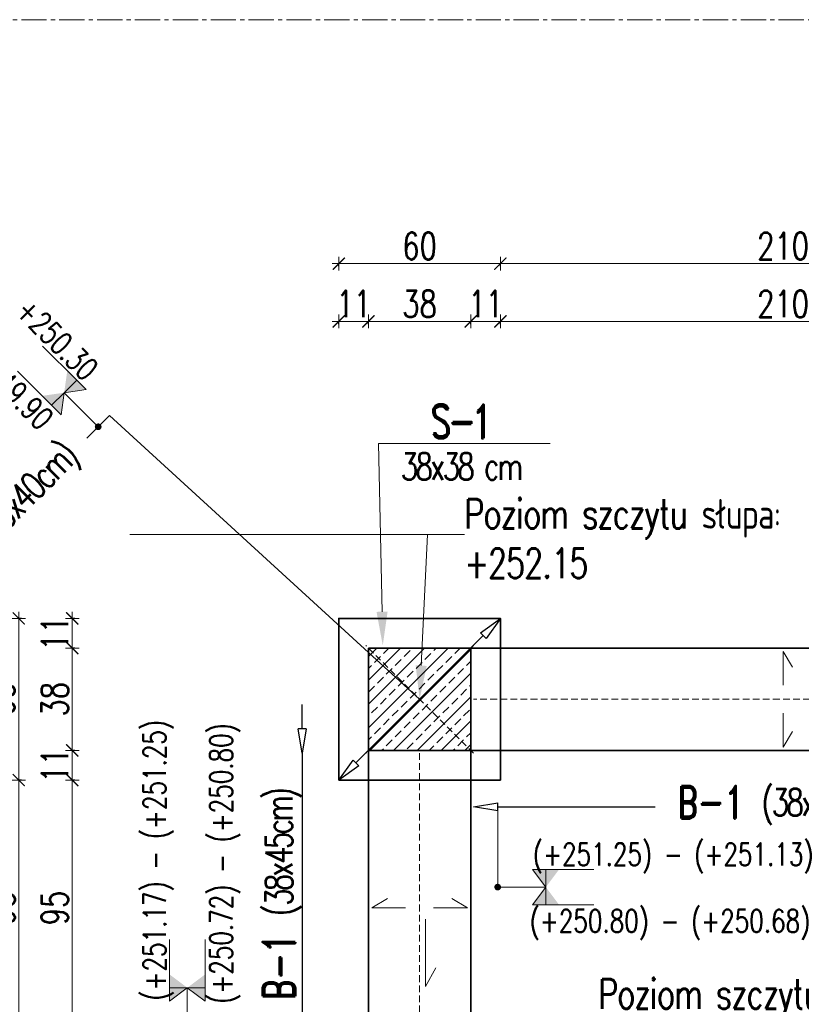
# Model space of a CAD drawing. Header units: millimetres. Extents: x -8 to 14965326, y -810 to 11054951.
# Tile 31 of 72: x 7504026 to 7504316, y 5558744 to 5559109. Entities that reach past the tile are written whole.
import ezdxf
from ezdxf import colors
from ezdxf.entities.mleader import LeaderData, LeaderLine
from ezdxf.math import Vec2, Vec3

# ---------------------------------------------------------------- set-up
doc = ezdxf.new("R2010")
doc.units = ezdxf.units.MM
doc.header["$LTSCALE"] = 0.5
doc.header["$MEASUREMENT"] = 0
doc.linetypes.add('CENTER2', pattern=[1.125, 0.75, -0.125, 0.125, -0.125])
doc.linetypes.add('KRESKOWA', pattern=[0.75, 0.5, -0.25])
doc.layers.get('0').update_dxf_attribs({"linetype": 'CONTINUOUS', "lineweight": 13})
doc.layers.get('Defpoints').update_dxf_attribs({"linetype": 'CONTINUOUS'})
for name, color, linetype, lineweight in [('_K_pozycje', 1, 'CONTINUOUS', 5), ('K_Cienkie przerywane', 252, 'KRESKOWA', 9), ('K_Fundamenty - przekrój', 40, 'CONTINUOUS', 35), ('K_Kreskowanie', 253, 'CONTINUOUS', 5), ('K_Opis', 7, 'CONTINUOUS', 9), ('K_Ściany - przekrój', 7, 'CONTINUOUS', 35), ('tkd_obszary_wykazu', 14, 'CENTER2', 9), ('tkd_wym', 1, 'CONTINUOUS', 5)]:
    doc.layers.add(name, color=color, linetype=linetype, lineweight=lineweight)
doc.styles.add('___K_OPIS_ROMAND', font='romand.shx', dxfattribs={"width": 0.75})
doc.styles.add('___K_OPIS_SIMPLEX', font='simplex.shx', dxfattribs={"width": 0.75})
doc.styles.add('tkd_txt0', font='simplex.shx', dxfattribs={"width": 0.75})
doc.dimstyles.new('opisy_wieńce', dxfattribs={"dimscale": 0.6, "dimtxt": 20, "dimasz": 25, "dimexe": 10, "dimexo": 50, "dimgap": 10, "dimtad": 0, "dimdec": 1, "dimrnd": 0.05, "dimzin": 9, "dimdsep": 46, "dimtxsty": '___K_OPIS_ROMAND', "dimblk1": 'CLOSEDBLANK', "dimblk2": 'CLOSEDBLANK', "dimsah": 1, "dimcen": 0, "dimdle": 10, "dimse1": 1, "dimse2": 1, "dimclrd": 1, "dimclre": 256, "dimclrt": 50, "dimazin": 2, "dimtm": 1e-09, "dimtfac": 1, "dimtdec": 1, "dimtmove": 2, "dimatfit": 3, "dimfxl": 1, "dimtolj": 1, "dimtzin": 0, "dimarcsym": 0})
doc.dimstyles.new('tkd_1-50cm[cm]', dxfattribs={"dimtxt": 10, "dimasz": 2.5, "dimexe": 0, "dimexo": 10, "dimgap": 1.5, "dimtad": 1, "dimdec": 1, "dimrnd": 0.5, "dimdsep": 46, "dimtxsty": 'tkd_txt0', "dimblk": 'tkd_dim_arrow', "dimcen": 0, "dimclrd": 1, "dimclre": 256, "dimclrt": 7, "dimaunit": 1, "dimadec": 0, "dimazin": 0, "dimtfac": 0.009091, "dimtdec": 1, "dimtix": 1, "dimtmove": 1, "dimatfit": 3, "dimldrblk": 'DOTSMALL', "dimfxl": 1, "dimfxlon": 1, "dimtvp": 0.02, "dimtolj": 1, "dimtzin": 9, "dimlwd": -1, "dimarcsym": 0})

# ---------------------------------------------------------------- blocks, each defined once
blk = doc.blocks.new('_ClosedBlank')
at = {"color": 0, "linetype": 'ByBlock', "lineweight": -2}
for p, q in [((-1, 0.167), (0, 0)), ((-1, 0.167), (-1, -0.167)), ((0, 0), (-1, -0.167))]:
    blk.add_line(p, q, dxfattribs=at)
blk = doc.blocks.new('*D166')
at = {"layer": '_K_pozycje', "color": 1, "lineweight": -2, "transparency": 16777216}
for p, q in [((7504058.99, 5558962.48), (7504050.5, 5558953.99)), ((7504174.11, 5558857.06), (7504058.99, 5558962.48)), ((7504197.75, 5558880.69), (7504150.48, 5558833.42))]:
    blk.add_line(p, q, dxfattribs=at)
at = {"layer": 'Defpoints', "color": 0, "transparency": 16777216}
for p in [(7504204.11, 5558887.06), (7504144.11, 5558827.06), (7504144.11, 5558827.06)]:
    blk.add_point(p, dxfattribs=at)
at = {"layer": '_K_pozycje', "color": 1, "lineweight": -2, "transparency": 16777216, "xscale": 9, "yscale": 9, "zscale": 9}
for p, rotation in [((7504204.11, 5558887.06), 44.99999988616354), ((7504144.11, 5558827.06), 224.9999998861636)]:
    blk.add_blockref('_ClosedBlank', p, dxfattribs=dict(at, rotation=rotation))
at = {"layer": '_K_pozycje', "color": 50, "transparency": 16777216, "insert": (7504010.47, 5558913.96), "char_height": 12, "attachment_point": 5, "rotation": 45, "style": '___K_OPIS_ROMAND'}
blk.add_mtext('\\A1;F0.1{\\fArial|b0|i0|c238|p34;\\H0.87497x;\\C242;   \\Fsimplex|c238;\\H0.95241x;\\T0.8;(60x60x40cm)}', dxfattribs=at)
blk = doc.blocks.new('*U40')
at = {"layer": 'K_Opis'}
h = blk.add_hatch(color=1, dxfattribs=at)
edge = h.paths.add_edge_path()
edge.add_arc((0, 0), 0.036, 360, 720)
at = {"layer": 'K_Opis', "color": 1}
blk.add_line((0, 0.511), (0, 0), dxfattribs=at)
at = {"layer": 'K_Opis'}
for points in [[(-0.188, 0.511), (-0.188, 1.022)], [(0.188, 0.511), (0.188, 1.022)], [(-0.188, 0.511), (0, 0.511), (-0.188, 0.369), (-0.188, 0.511)], [(0.188, 0.511), (0, 0.511), (0.188, 0.369), (0.188, 0.511)]]:
    blk.add_lwpolyline(points, dxfattribs=at)
for points in [[(-0.188, 0.652), (-0.188, 0.511), (0, 0.511)], [(0.188, 0.652), (0.188, 0.511), (0, 0.511)], [(-0.188, 0.369), (-0.188, 0.511), (0, 0.511)], [(0.188, 0.369), (0.188, 0.511), (0, 0.511)]]:
    blk.add_solid(points, dxfattribs=at)
at = {"layer": 'K_Opis', "style": '___K_OPIS_SIMPLEX', "width": 0.75, "flags": 8}
for tag, p in [('góra', (-0.227, 0.383)), ('dół', (0.48, 0.383))]:
    blk.add_attdef(tag, p, '', height=0.24, rotation=90, dxfattribs=at)
blk = doc.blocks.new('*D235')
at = {"layer": '_K_pozycje', "color": 1, "lineweight": -2, "transparency": 16777216}
for p, q in [((7504203.11, 5558817.14), (7504261.58, 5558817.14)), ((7504415.11, 5558817.14), (7504356.65, 5558817.14))]:
    blk.add_line(p, q, dxfattribs=at)
at = {"layer": 'Defpoints', "color": 0, "transparency": 16777216}
for p in [(7504194.11, 5558837.06), (7504424.11, 5558837.06), (7504194.11, 5558817.14)]:
    blk.add_point(p, dxfattribs=at)
at = {"layer": '_K_pozycje', "color": 1, "lineweight": -2, "transparency": 16777216, "xscale": 9, "yscale": 9, "zscale": 9}
for p, rotation in [((7504194.11, 5558817.14), 179.9999998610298), ((7504424.11, 5558817.14), 359.9999998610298)]:
    blk.add_blockref('_ClosedBlank', p, dxfattribs=dict(at, rotation=rotation))
at = {"layer": '_K_pozycje', "color": 50, "transparency": 16777216, "insert": (7504309.11, 5558817.14), "char_height": 12, "attachment_point": 5, "rotation": 360, "style": '___K_OPIS_ROMAND'}
blk.add_mtext('\\A1;B-1 {\\Fsimplex|c238;\\H0.83333x;\\T0.8;\\C242;(38x45cm)}', dxfattribs=at)
blk = doc.blocks.new('*U39')
at = {"layer": 'K_Opis'}
h = blk.add_hatch(color=1, dxfattribs=at)
edge = h.paths.add_edge_path()
edge.add_arc((0, 0), 0.036, 0, 360, ccw=False)
at = {"layer": 'K_Opis', "color": 1}
blk.add_line((0, -0.511), (0, 0), dxfattribs=at)
at = {"layer": 'K_Opis'}
for points in [[(-0.188, -0.511), (0, -0.511), (-0.188, -0.369), (-0.188, -0.511)], [(0.188, -0.511), (0, -0.511), (0.188, -0.369), (0.188, -0.511)], [(-0.188, -0.511), (-0.188, -1.022)], [(0.188, -0.511), (0.188, -1.022)]]:
    blk.add_lwpolyline(points, dxfattribs=at)
for points in [[(-0.188, -0.369), (-0.188, -0.511), (0, -0.511)], [(0.188, -0.369), (0.188, -0.511), (0, -0.511)], [(-0.188, -0.652), (-0.188, -0.511), (0, -0.511)], [(0.188, -0.652), (0.188, -0.511), (0, -0.511)]]:
    blk.add_solid(points, dxfattribs=at)
at = {"layer": 'K_Opis', "style": '___K_OPIS_SIMPLEX', "width": 0.75, "flags": 8}
for tag, p in [('dół', (0.48, -0.777)), ('góra', (-0.227, -0.923))]:
    blk.add_attdef(tag, p, '', height=0.24, rotation=90, dxfattribs=at)
blk = doc.blocks.new('*D236')
at = {"layer": '_K_pozycje', "color": 1, "lineweight": -2, "transparency": 16777216}
for p, q in [((7504130.52, 5558846.06), (7504130.52, 5558855.06)), ((7504130.52, 5558837.06), (7504130.52, 5558732.06)), ((7504130.52, 5558723.06), (7504130.52, 5558714.06))]:
    blk.add_line(p, q, dxfattribs=at)
at = {"layer": 'Defpoints', "color": 0, "transparency": 16777216}
for p in [(7504154.11, 5558837.06), (7504130.52, 5558732.06), (7504154.11, 5558732.06)]:
    blk.add_point(p, dxfattribs=at)
at = {"layer": '_K_pozycje', "color": 1, "lineweight": -2, "transparency": 16777216, "xscale": 9, "yscale": 9, "zscale": 9}
for p, rotation in [((7504130.52, 5558837.06), 270), ((7504130.52, 5558732.06), 90)]:
    blk.add_blockref('_ClosedBlank', p, dxfattribs=dict(at, rotation=rotation))
at = {"layer": '_K_pozycje', "color": 50, "transparency": 16777216, "insert": (7504123.54, 5558784.56), "char_height": 12, "attachment_point": 5, "rotation": 90, "style": '___K_OPIS_ROMAND'}
blk.add_mtext('\\A1;B-1 {\\Fsimplex|c238;\\H0.83333x;\\T0.8;\\C242;(38x45cm)}', dxfattribs=at)
blk = doc.blocks.new('tkd_dim_arrow')
for p, q in [((-1, 0), (1, 0)), ((0, -1), (0, 1))]:
    blk.add_line(p, q)
at = {"const_width": 0.2}
blk.add_lwpolyline([(-0.9, -0.9), (0.9, 0.9)], dxfattribs=at)
blk = doc.blocks.new('*D254')
at = {"layer": 'Defpoints', "color": 0, "transparency": 16777216}
for p in [(7504204.11, 5559018.81), (7504144.11, 5558887.06), (7504204.11, 5558887.06)]:
    blk.add_point(p, dxfattribs=at)
at = {"layer": 'tkd_wym', "lineweight": -2, "transparency": 16777216}
for p, q in [((7504144.11, 5559017.81), (7504144.11, 5559018.81)), ((7504204.11, 5559017.81), (7504204.11, 5559018.81))]:
    blk.add_line(p, q, dxfattribs=at)
at = {"layer": 'tkd_wym', "color": 1, "transparency": 16777216}
blk.add_line((7504146.61, 5559018.81), (7504201.61, 5559018.81), dxfattribs=at)
at = {"layer": 'tkd_wym', "color": 1, "transparency": 16777216, "xscale": 2.5, "yscale": 2.5, "zscale": 2.5, "rotation": 180}
blk.add_blockref('tkd_dim_arrow', (7504144.11, 5559018.81), dxfattribs=at)
at = {"layer": 'tkd_wym', "color": 1, "transparency": 16777216, "xscale": 2.5, "yscale": 2.5, "zscale": 2.5}
blk.add_blockref('tkd_dim_arrow', (7504204.11, 5559018.81), dxfattribs=at)
at = {"layer": 'tkd_wym', "color": 7, "transparency": 16777216, "insert": (7504174.11, 5559025.31), "char_height": 10, "attachment_point": 5, "style": 'tkd_txt0'}
blk.add_mtext('\\A1;60', dxfattribs=at)
blk = doc.blocks.new('_DotSmall')
blk = doc.blocks.new('*D255')
at = {"layer": 'Defpoints', "color": 0, "transparency": 16777216}
for p in [(7504414.11, 5559018.81), (7504204.11, 5558887.06), (7504414.11, 5558887.06)]:
    blk.add_point(p, dxfattribs=at)
at = {"layer": 'tkd_wym', "lineweight": -2, "transparency": 16777216}
for p, q in [((7504204.11, 5559017.81), (7504204.11, 5559018.81)), ((7504414.11, 5559017.81), (7504414.11, 5559018.81))]:
    blk.add_line(p, q, dxfattribs=at)
at = {"layer": 'tkd_wym', "color": 1, "transparency": 16777216}
blk.add_line((7504206.61, 5559018.81), (7504411.61, 5559018.81), dxfattribs=at)
at = {"layer": 'tkd_wym', "color": 1, "transparency": 16777216, "xscale": 2.5, "yscale": 2.5, "zscale": 2.5, "rotation": 180}
blk.add_blockref('tkd_dim_arrow', (7504204.11, 5559018.81), dxfattribs=at)
at = {"layer": 'tkd_wym', "color": 1, "transparency": 16777216, "xscale": 2.5, "yscale": 2.5, "zscale": 2.5}
blk.add_blockref('tkd_dim_arrow', (7504414.11, 5559018.81), dxfattribs=at)
at = {"layer": 'tkd_wym', "color": 7, "transparency": 16777216, "insert": (7504309.11, 5559025.31), "char_height": 10, "attachment_point": 5, "style": 'tkd_txt0'}
blk.add_mtext('\\A1;210', dxfattribs=at)
blk = doc.blocks.new('*D313')
at = {"layer": 'Defpoints', "color": 0, "transparency": 16777216}
for p in [(7504144.11, 5558887.06), (7504025.24, 5558827.06), (7504144.11, 5558827.06)]:
    blk.add_point(p, dxfattribs=at)
at = {"layer": 'tkd_wym', "lineweight": -2, "transparency": 16777216}
for p, q in [((7504026.24, 5558887.06), (7504025.24, 5558887.06)), ((7504026.24, 5558827.06), (7504025.24, 5558827.06))]:
    blk.add_line(p, q, dxfattribs=at)
at = {"layer": 'tkd_wym', "color": 1, "transparency": 16777216}
blk.add_line((7504025.24, 5558884.56), (7504025.24, 5558829.56), dxfattribs=at)
at = {"layer": 'tkd_wym', "color": 1, "transparency": 16777216, "xscale": 2.5, "yscale": 2.5, "zscale": 2.5}
for p, rotation in [((7504025.24, 5558887.06), 90), ((7504025.24, 5558827.06), 270)]:
    blk.add_blockref('tkd_dim_arrow', p, dxfattribs=dict(at, rotation=rotation))
at = {"layer": 'tkd_wym', "color": 7, "transparency": 16777216, "insert": (7504018.74, 5558857.06), "char_height": 10, "attachment_point": 5, "rotation": 90, "style": 'tkd_txt0'}
blk.add_mtext('\\A1;60', dxfattribs=at)
blk = doc.blocks.new('*D314')
at = {"layer": 'Defpoints', "color": 0, "transparency": 16777216}
for p in [(7504144.11, 5558827.06), (7504025.24, 5558732.06), (7504144.11, 5558732.06)]:
    blk.add_point(p, dxfattribs=at)
at = {"layer": 'tkd_wym', "lineweight": -2, "transparency": 16777216}
for p, q in [((7504026.24, 5558827.06), (7504025.24, 5558827.06)), ((7504026.24, 5558732.06), (7504025.24, 5558732.06))]:
    blk.add_line(p, q, dxfattribs=at)
at = {"layer": 'tkd_wym', "color": 1, "transparency": 16777216}
blk.add_line((7504025.24, 5558824.56), (7504025.24, 5558734.56), dxfattribs=at)
at = {"layer": 'tkd_wym', "color": 1, "transparency": 16777216, "xscale": 2.5, "yscale": 2.5, "zscale": 2.5}
for p, rotation in [((7504025.24, 5558827.06), 90), ((7504025.24, 5558732.06), 270)]:
    blk.add_blockref('tkd_dim_arrow', p, dxfattribs=dict(at, rotation=rotation))
at = {"layer": 'tkd_wym', "color": 7, "transparency": 16777216, "insert": (7504018.74, 5558779.56), "char_height": 10, "attachment_point": 5, "rotation": 90, "style": 'tkd_txt0'}
blk.add_mtext('\\A1;95', dxfattribs=at)
blk = doc.blocks.new('*D317')
at = {"layer": 'Defpoints', "color": 0, "transparency": 16777216}
for p in [(7504155.11, 5558997.37), (7504144.11, 5558887.06), (7504155.11, 5558876.06)]:
    blk.add_point(p, dxfattribs=at)
at = {"layer": 'tkd_wym', "lineweight": -2, "transparency": 16777216}
for p, q in [((7504144.11, 5558996.37), (7504144.11, 5558997.37)), ((7504155.11, 5558996.37), (7504155.11, 5558997.37))]:
    blk.add_line(p, q, dxfattribs=at)
at = {"layer": 'tkd_wym', "color": 1, "transparency": 16777216}
blk.add_line((7504146.61, 5558997.37), (7504152.61, 5558997.37), dxfattribs=at)
at = {"layer": 'tkd_wym', "color": 1, "transparency": 16777216, "xscale": 2.5, "yscale": 2.5, "zscale": 2.5, "rotation": 180}
blk.add_blockref('tkd_dim_arrow', (7504144.11, 5558997.37), dxfattribs=at)
at = {"layer": 'tkd_wym', "color": 1, "transparency": 16777216, "xscale": 2.5, "yscale": 2.5, "zscale": 2.5}
blk.add_blockref('tkd_dim_arrow', (7504155.11, 5558997.37), dxfattribs=at)
at = {"layer": 'tkd_wym', "color": 7, "transparency": 16777216, "insert": (7504149.61, 5559003.87), "char_height": 10, "attachment_point": 5, "style": 'tkd_txt0'}
blk.add_mtext('\\A1;11', dxfattribs=at)
blk = doc.blocks.new('*D318')
at = {"layer": 'Defpoints', "color": 0, "transparency": 16777216}
for p in [(7504193.11, 5558997.37), (7504155.11, 5558876.06), (7504193.11, 5558876.06)]:
    blk.add_point(p, dxfattribs=at)
at = {"layer": 'tkd_wym', "lineweight": -2, "transparency": 16777216}
for p, q in [((7504155.11, 5558996.37), (7504155.11, 5558997.37)), ((7504193.11, 5558996.37), (7504193.11, 5558997.37))]:
    blk.add_line(p, q, dxfattribs=at)
at = {"layer": 'tkd_wym', "color": 1, "transparency": 16777216}
blk.add_line((7504157.61, 5558997.37), (7504190.61, 5558997.37), dxfattribs=at)
at = {"layer": 'tkd_wym', "color": 1, "transparency": 16777216, "xscale": 2.5, "yscale": 2.5, "zscale": 2.5, "rotation": 180}
blk.add_blockref('tkd_dim_arrow', (7504155.11, 5558997.37), dxfattribs=at)
at = {"layer": 'tkd_wym', "color": 1, "transparency": 16777216, "xscale": 2.5, "yscale": 2.5, "zscale": 2.5}
blk.add_blockref('tkd_dim_arrow', (7504193.11, 5558997.37), dxfattribs=at)
at = {"layer": 'tkd_wym', "color": 7, "transparency": 16777216, "insert": (7504174.11, 5559003.87), "char_height": 10, "attachment_point": 5, "style": 'tkd_txt0'}
blk.add_mtext('\\A1;38', dxfattribs=at)
blk = doc.blocks.new('*D319')
at = {"layer": 'Defpoints', "color": 0, "transparency": 16777216}
for p in [(7504204.11, 5558997.37), (7504204.11, 5558887.06), (7504193.11, 5558876.06)]:
    blk.add_point(p, dxfattribs=at)
at = {"layer": 'tkd_wym', "lineweight": -2, "transparency": 16777216}
for p, q in [((7504193.11, 5558996.37), (7504193.11, 5558997.37)), ((7504204.11, 5558996.37), (7504204.11, 5558997.37))]:
    blk.add_line(p, q, dxfattribs=at)
at = {"layer": 'tkd_wym', "color": 1, "transparency": 16777216}
blk.add_line((7504195.61, 5558997.37), (7504201.61, 5558997.37), dxfattribs=at)
at = {"layer": 'tkd_wym', "color": 1, "transparency": 16777216, "xscale": 2.5, "yscale": 2.5, "zscale": 2.5, "rotation": 180}
blk.add_blockref('tkd_dim_arrow', (7504193.11, 5558997.37), dxfattribs=at)
at = {"layer": 'tkd_wym', "color": 1, "transparency": 16777216, "xscale": 2.5, "yscale": 2.5, "zscale": 2.5}
blk.add_blockref('tkd_dim_arrow', (7504204.11, 5558997.37), dxfattribs=at)
at = {"layer": 'tkd_wym', "color": 7, "transparency": 16777216, "insert": (7504198.61, 5559003.87), "char_height": 10, "attachment_point": 5, "style": 'tkd_txt0'}
blk.add_mtext('\\A1;11', dxfattribs=at)
blk = doc.blocks.new('*D320')
at = {"layer": 'Defpoints', "color": 0, "transparency": 16777216}
for p in [(7504414.11, 5558997.37), (7504204.11, 5558887.06), (7504414.11, 5558876.06)]:
    blk.add_point(p, dxfattribs=at)
at = {"layer": 'tkd_wym', "lineweight": -2, "transparency": 16777216}
for p, q in [((7504204.11, 5558996.37), (7504204.11, 5558997.37)), ((7504414.11, 5558996.37), (7504414.11, 5558997.37))]:
    blk.add_line(p, q, dxfattribs=at)
at = {"layer": 'tkd_wym', "color": 1, "transparency": 16777216}
blk.add_line((7504206.61, 5558997.37), (7504411.61, 5558997.37), dxfattribs=at)
at = {"layer": 'tkd_wym', "color": 1, "transparency": 16777216, "xscale": 2.5, "yscale": 2.5, "zscale": 2.5, "rotation": 180}
blk.add_blockref('tkd_dim_arrow', (7504204.11, 5558997.37), dxfattribs=at)
at = {"layer": 'tkd_wym', "color": 1, "transparency": 16777216, "xscale": 2.5, "yscale": 2.5, "zscale": 2.5}
blk.add_blockref('tkd_dim_arrow', (7504414.11, 5558997.37), dxfattribs=at)
at = {"layer": 'tkd_wym', "color": 7, "transparency": 16777216, "insert": (7504309.11, 5559003.87), "char_height": 10, "attachment_point": 5, "style": 'tkd_txt0'}
blk.add_mtext('\\A1;210', dxfattribs=at)
blk = doc.blocks.new('*D349')
at = {"layer": 'Defpoints', "color": 0, "transparency": 16777216}
for p in [(7504045.13, 5558827.06), (7504155.11, 5558827.06), (7504144.11, 5558732.06)]:
    blk.add_point(p, dxfattribs=at)
at = {"layer": 'tkd_wym', "lineweight": -2, "transparency": 16777216}
for p, q in [((7504046.13, 5558827.06), (7504045.13, 5558827.06)), ((7504046.13, 5558732.06), (7504045.13, 5558732.06))]:
    blk.add_line(p, q, dxfattribs=at)
at = {"layer": 'tkd_wym', "color": 1, "transparency": 16777216}
blk.add_line((7504045.13, 5558734.56), (7504045.13, 5558824.56), dxfattribs=at)
at = {"layer": 'tkd_wym', "color": 1, "transparency": 16777216, "xscale": 2.5, "yscale": 2.5, "zscale": 2.5}
for p, rotation in [((7504045.13, 5558827.06), 90), ((7504045.13, 5558732.06), 270)]:
    blk.add_blockref('tkd_dim_arrow', p, dxfattribs=dict(at, rotation=rotation))
at = {"layer": 'tkd_wym', "color": 7, "transparency": 16777216, "insert": (7504038.63, 5558779.56), "char_height": 10, "attachment_point": 5, "rotation": 90, "style": 'tkd_txt0'}
blk.add_mtext('\\A1;95', dxfattribs=at)
blk = doc.blocks.new('*D350')
at = {"layer": 'Defpoints', "color": 0, "transparency": 16777216}
for p in [(7504045.13, 5558838.06), (7504155.11, 5558838.06), (7504155.11, 5558827.06)]:
    blk.add_point(p, dxfattribs=at)
at = {"layer": 'tkd_wym', "lineweight": -2, "transparency": 16777216}
for p, q in [((7504046.13, 5558838.06), (7504045.13, 5558838.06)), ((7504046.13, 5558827.06), (7504045.13, 5558827.06))]:
    blk.add_line(p, q, dxfattribs=at)
at = {"layer": 'tkd_wym', "color": 1, "transparency": 16777216}
blk.add_line((7504045.13, 5558829.56), (7504045.13, 5558835.56), dxfattribs=at)
at = {"layer": 'tkd_wym', "color": 1, "transparency": 16777216, "xscale": 2.5, "yscale": 2.5, "zscale": 2.5}
for p, rotation in [((7504045.13, 5558838.06), 90), ((7504045.13, 5558827.06), 270)]:
    blk.add_blockref('tkd_dim_arrow', p, dxfattribs=dict(at, rotation=rotation))
at = {"layer": 'tkd_wym', "color": 7, "transparency": 16777216, "insert": (7504038.63, 5558832.56), "char_height": 10, "attachment_point": 5, "rotation": 90, "style": 'tkd_txt0'}
blk.add_mtext('\\A1;11', dxfattribs=at)
blk = doc.blocks.new('*D351')
at = {"layer": 'Defpoints', "color": 0, "transparency": 16777216}
for p in [(7504045.13, 5558876.06), (7504155.11, 5558876.06), (7504155.11, 5558838.06)]:
    blk.add_point(p, dxfattribs=at)
at = {"layer": 'tkd_wym', "lineweight": -2, "transparency": 16777216}
for p, q in [((7504046.13, 5558876.06), (7504045.13, 5558876.06)), ((7504046.13, 5558838.06), (7504045.13, 5558838.06))]:
    blk.add_line(p, q, dxfattribs=at)
at = {"layer": 'tkd_wym', "color": 1, "transparency": 16777216}
blk.add_line((7504045.13, 5558840.56), (7504045.13, 5558873.56), dxfattribs=at)
at = {"layer": 'tkd_wym', "color": 1, "transparency": 16777216, "xscale": 2.5, "yscale": 2.5, "zscale": 2.5}
for p, rotation in [((7504045.13, 5558876.06), 90), ((7504045.13, 5558838.06), 270)]:
    blk.add_blockref('tkd_dim_arrow', p, dxfattribs=dict(at, rotation=rotation))
at = {"layer": 'tkd_wym', "color": 7, "transparency": 16777216, "insert": (7504038.63, 5558857.06), "char_height": 10, "attachment_point": 5, "rotation": 90, "style": 'tkd_txt0'}
blk.add_mtext('\\A1;38', dxfattribs=at)
blk = doc.blocks.new('*D352')
at = {"layer": 'Defpoints', "color": 0, "transparency": 16777216}
for p in [(7504045.13, 5558887.06), (7504156.02, 5558887.06), (7504155.11, 5558876.06)]:
    blk.add_point(p, dxfattribs=at)
at = {"layer": 'tkd_wym', "lineweight": -2, "transparency": 16777216}
for p, q in [((7504046.13, 5558887.06), (7504045.13, 5558887.06)), ((7504046.13, 5558876.06), (7504045.13, 5558876.06))]:
    blk.add_line(p, q, dxfattribs=at)
at = {"layer": 'tkd_wym', "color": 1, "transparency": 16777216}
blk.add_line((7504045.13, 5558878.56), (7504045.13, 5558884.56), dxfattribs=at)
at = {"layer": 'tkd_wym', "color": 1, "transparency": 16777216, "xscale": 2.5, "yscale": 2.5, "zscale": 2.5}
for p, rotation in [((7504045.13, 5558887.06), 90), ((7504045.13, 5558876.06), 270)]:
    blk.add_blockref('tkd_dim_arrow', p, dxfattribs=dict(at, rotation=rotation))
at = {"layer": 'tkd_wym', "color": 7, "transparency": 16777216, "insert": (7504038.63, 5558881.56), "char_height": 10, "attachment_point": 5, "rotation": 90, "style": 'tkd_txt0'}
blk.add_mtext('\\A1;11', dxfattribs=at)

msp = doc.modelspace()

# ---------------------------------------------------------------- hatches: boundary and pattern name
at = {"layer": 'K_Kreskowanie'}
h = msp.add_hatch(dxfattribs=at)
h.set_pattern_fill('ANSI33', color=256, scale=25)
h.set_pattern_definition([(45, (282.7154, 551.8205), (-4.4194173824, 4.4194173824), []), (45, (287.135, 551.8205), (-4.4194173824, 4.4194173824), [3.125, -1.5625])])
h.paths.add_polyline_path([(7504155.1116, 5558838.0558), (7504193.1116, 5558838.0558), (7504193.1116, 5558876.0558), (7504155.1116, 5558876.0558)])

# ---------------------------------------------------------------- linework, layer by layer
at = {"layer": '_K_pozycje'}
msp.add_line((7504203.1116, 5558787.3205), (7504203.1116, 5558817.1446), dxfattribs=at)
at = {"layer": 'K_Cienkie przerywane', "linetype": 'KRESKOWA', "ltscale": 10}
for p, q in [((7504194.1116, 5558877.0558), (7504154.1116, 5558837.0558)), ((7504194.1116, 5558837.0558), (7504154.1116, 5558877.0558)), ((7504424.1116, 5558857.0558), (7504194.1116, 5558857.0558)), ((7504174.1116, 5558722.0558), (7504174.1116, 5558837.0558))]:
    msp.add_line(p, q, dxfattribs=at)
at = {"layer": 'K_Fundamenty - przekrój'}
msp.add_lwpolyline([(7504144.1116, 5558827.0557), (7504144.1116, 5558887.0557), (7504204.1116, 5558887.0557), (7504204.1116, 5558827.0557)], close=True, dxfattribs=at)
at = {"layer": 'K_Opis'}
for points in [[(7504309.1116, 5558862.2805), (7504309.1116, 5558874.8189), (7504312.5951, 5558869.0301)], [(7504309.1116, 5558851.831), (7504309.1116, 5558839.2926), (7504312.5951, 5558845.0814)], [(7504168.8869, 5558779.5558), (7504156.3484, 5558779.5558), (7504162.1373, 5558783.0392)], [(7504179.3363, 5558779.5558), (7504191.8748, 5558779.5558), (7504186.086, 5558783.0392)], [(7504176.2778, 5558775.4593), (7504176.2778, 5558750.4593), (7504180.0967, 5558757.2997)]]:
    msp.add_lwpolyline(points, dxfattribs=at)
at = {"layer": 'K_Ściany - przekrój', "linetype": 'Continuous', "ltscale": 2.5}
for p, q in [((7504425.1116, 5558876.0558), (7504193.1116, 5558876.0558)), ((7504155.1116, 5558721.0558), (7504155.1116, 5558838.0558)), ((7504193.1116, 5558721.0558), (7504193.1116, 5558838.0558)), ((7504425.1116, 5558838.0558), (7504193.1116, 5558838.0558))]:
    msp.add_line(p, q, dxfattribs=at)
msp.add_lwpolyline([(7504155.1116, 5558876.0558), (7504193.1116, 5558876.0558), (7504193.1116, 5558838.0558), (7504155.1116, 5558838.0558)], close=True, dxfattribs=at)
at = {"layer": 'tkd_obszary_wykazu', "ltscale": 25}
msp.add_lwpolyline([(7503716.8376, 5559109.3854), (7506482.0527, 5559109.3854), (7506482.0527, 5554949.5308), (7503716.8376, 5554949.5308)], close=True, dxfattribs=at)

# ---------------------------------------------------------------- block references
ref = msp.add_blockref('*U40', (7504054.7476, 5558958.2369), dxfattribs=dict(xscale=-35, yscale=35, zscale=35, rotation=45.00000736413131))
ref.add_attrib('góra', '+250.30', (7504023.5296, 5559000.7072), dxfattribs={"layer": 'K_Opis', "height": 8.4, "rotation": 315.000007, "style": '___K_OPIS_SIMPLEX', "width": 0.75, "flags": 8})
ref.add_attrib('dół', '+249.90', (7504006.8849, 5558982.3654), dxfattribs={"layer": 'K_Opis', "height": 8.4, "rotation": 315.000007, "style": '___K_OPIS_SIMPLEX', "width": 0.75, "flags": 8})
ref = msp.add_blockref('*U39', (7504087.8433, 5558732.0557), dxfattribs=dict(xscale=-35, yscale=35, zscale=35, rotation=180.0000074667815))
ref.add_attrib('góra', '(+251.17) - (+251.25)', (7504079.8867, 5558745.1612), dxfattribs={"layer": 'K_Opis', "height": 8.4, "rotation": 90.000007, "style": '___K_OPIS_SIMPLEX', "width": 0.75, "flags": 8})
ref.add_attrib('dół', '(+250.72) - (+250.80)', (7504104.6259, 5558743.9612), dxfattribs={"layer": 'K_Opis', "height": 8.4, "rotation": 90.000007, "style": '___K_OPIS_SIMPLEX', "width": 0.75, "flags": 8})
ref = msp.add_blockref('*U39', (7504203.1116, 5558787.3205), dxfattribs=dict(xscale=-35, yscale=35, zscale=35, rotation=90.00000746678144))
ref.add_attrib('góra', '(+251.25) - (+251.13)', (7504216.2171, 5558795.2772), dxfattribs={"layer": 'K_Opis', "height": 8.4, "rotation": 0.000007, "style": '___K_OPIS_SIMPLEX', "width": 0.75, "flags": 8})
ref.add_attrib('dół', '(+250.80) - (+250.68)', (7504215.0171, 5558770.5379), dxfattribs={"layer": 'K_Opis', "height": 8.4, "rotation": 0.000007, "style": '___K_OPIS_SIMPLEX', "width": 0.75, "flags": 8})

# ---------------------------------------------------------------- dimensions: what is measured, and where the dimension line sits
at = {"layer": '_K_pozycje'}
for base, p1, p2, angle, text, override, picture, middle in [((7504144.1116, 5558827.0557), (7504204.1116, 5558887.0557), (7504144.1116, 5558827.0557), 225, 'F0.1{\\fArial|b0|i0|c238|p34;\\H0.87497x;\\C242;   \\Fsimplex|c238;\\H0.95241x;\\T0.8;(60x60x40cm)}', {"dimasz": 15, "dimtmove": 1}, '*D166', (7504046.2623, 5558949.7516)), ((7504130.5237, 5558732.0557), (7504154.1116, 5558837.0558), (7504154.1116, 5558732.0557), 269.999997, 'B-1 {\\Fsimplex|c238;\\H0.83333x;\\T0.8;\\C242;(38x45cm)}', {"dimasz": 15}, '*D236', (7504123.539, 5558784.5557)), ((7504194.1116, 5558817.1446), (7504424.1116, 5558837.0558), (7504194.1116, 5558837.0558), 180, 'B-1 {\\Fsimplex|c238;\\H0.83333x;\\T0.8;\\C242;(38x45cm)}', {"dimasz": 15}, '*D235', (7504309.1116, 5558817.1446))]:
    dim = msp.add_linear_dim(base=base, p1=p1, p2=p2, angle=angle, text=text, dimstyle='opisy_wieńce', override=override, dxfattribs=at)
    dim.commit()
    dim.dimension.update_dxf_attribs({"geometry": picture, "text_midpoint": middle, "dimtype": 161})
at = {"layer": 'tkd_wym'}
for base, p1, p2, picture, middle in [((7504204.1116, 5559018.8126), (7504144.1116, 5558887.0557), (7504204.1116, 5558887.0557), '*D254', (7504174.1116, 5559025.3126)), ((7504414.1116, 5559018.8126), (7504204.1116, 5558887.0557), (7504414.1116, 5558887.0557), '*D255', (7504309.1116, 5559025.3126)), ((7504155.1116, 5558997.3739), (7504144.1116, 5558887.0557), (7504155.1116, 5558876.0558), '*D317', (7504149.6116, 5559003.8739)), ((7504193.1116, 5558997.3739), (7504155.1116, 5558876.0558), (7504193.1116, 5558876.0558), '*D318', (7504174.1116, 5559003.8739)), ((7504204.1116, 5558997.3739), (7504193.1116, 5558876.0558), (7504204.1116, 5558887.0557), '*D319', (7504198.6116, 5559003.8739)), ((7504414.1116, 5558997.3739), (7504204.1116, 5558887.0557), (7504414.1116, 5558876.0558), '*D320', (7504309.1116, 5559003.8739))]:
    dim = msp.add_linear_dim(base=base, p1=p1, p2=p2, dimstyle='tkd_1-50cm[cm]', dxfattribs=at)
    dim.commit()
    dim.dimension.update_dxf_attribs({"geometry": picture, "text_midpoint": middle})
for base, p1, p2, picture, middle in [((7504025.2366, 5558827.0557), (7504144.1116, 5558887.0557), (7504144.1116, 5558827.0557), '*D313', (7504018.7366, 5558857.0557)), ((7504045.1272, 5558887.0557), (7504155.1116, 5558876.0558), (7504156.0205, 5558887.0557), '*D352', (7504038.6272, 5558881.5557)), ((7504045.1272, 5558876.0558), (7504155.1116, 5558838.0558), (7504155.1116, 5558876.0558), '*D351', (7504038.6272, 5558857.0558)), ((7504045.1272, 5558838.0558), (7504155.1116, 5558827.0557), (7504155.1116, 5558838.0558), '*D350', (7504038.6272, 5558832.5557)), ((7504025.2366, 5558732.0557), (7504144.1116, 5558827.0557), (7504144.1116, 5558732.0557), '*D314', (7504018.7366, 5558779.5557)), ((7504045.1272, 5558827.0557), (7504144.1116, 5558732.0557), (7504155.1116, 5558827.0557), '*D349', (7504038.6272, 5558779.5557))]:
    dim = msp.add_linear_dim(base=base, p1=p1, p2=p2, angle=90, dimstyle='tkd_1-50cm[cm]', dxfattribs=at)
    dim.commit()
    dim.dimension.update_dxf_attribs({"geometry": picture, "text_midpoint": middle})

# ---------------------------------------------------------------- leaders
at = {"layer": 'K_Opis'}
ml = msp.add_multileader_mtext('Standard', dxfattribs=at)
ml.set_content('{\\T0.85;\\C2;S-1\\T1;\\C50;\\P\\Fsimplex|c238;\\H0.8x;\\T0.8;\\C1;38x38 cm}', color=7, style='___K_OPIS_ROMAND')
ml.set_leader_properties(color=1, linetype='CONTINUOUS', lineweight=9)
ml.build(insert=Vec2(0, 0))
ml.multileader.update_dxf_attribs({"text_left_attachment_type": 6, "text_right_attachment_type": 6, "dogleg_length": 5, "arrow_head_size": 12.5})
ctx = ml.context
ctx.base_point, ctx.char_height, ctx.arrow_head_size, ctx.landing_gap_size, ctx.plane_origin = Vec3(7504166.0686, 5558951.9973), 12.5, 12.5, 0, Vec3(7504213.1585, 5558804.3178)
ctx.left_attachment, ctx.right_attachment, ctx.text_align_type = 6, 6, 1
notes = []
notes.append((ctx, [(0, (1, 1, 0), (7504158.8528, 5558951.9973), (1, 0), 7.2158, [(0, [(7504160.4381, 5558877.0558)], 0, [])])]))
ctx.mtext.insert, ctx.mtext.alignment, ctx.mtext.line_spacing_factor, ctx.mtext.flow_direction = Vec3(7504189.1401, 5558966.4973), 2, 0.864, 5
ml = msp.add_multileader_mtext('Standard', dxfattribs=at)
ml.set_content('{\\T0.95;Poziom szczytu słupa:\\P+252.15}', color=256, style='___K_OPIS_SIMPLEX')
ml.set_leader_properties(color=256, linetype='ByLayer', lineweight=9)
ml.build(insert=Vec2(0, 0))
ml.multileader.update_dxf_attribs({"text_left_attachment_type": 6, "text_right_attachment_type": 6, "arrow_head_size": 12.5})
ctx = ml.context
ctx.base_point, ctx.char_height, ctx.arrow_head_size, ctx.landing_gap_size, ctx.plane_origin = Vec3(7504190.7917, 5558918.2118), 11, 12.5, 0, Vec3(7504195.2166, 5559235.9231)
ctx.left_attachment, ctx.right_attachment = 6, 6
notes.append((ctx, [(0, (1, 1, 0), (7504177.0405, 5558918.2118), (1, 0), 13.7512, [(0, [(7504174.1116, 5558857.0557)], 0, [])])]))
ctx.mtext.insert, ctx.mtext.width, ctx.mtext.defined_height, ctx.mtext.flow_direction = Vec3(7504190.7917, 5558931.4118), 140.399647, 98.2467, 5
ml = msp.add_multileader_mtext('Standard', dxfattribs=at)
ml.set_content('{\\T0.95;Poziom szczytu słupa:\\P+252.07}', color=256, style='___K_OPIS_SIMPLEX')
ml.set_leader_properties(color=256, linetype='ByLayer', lineweight=9)
ml.build(insert=Vec2(0, 0))
ml.multileader.update_dxf_attribs({"text_left_attachment_type": 6, "text_right_attachment_type": 6, "arrow_head_size": 12.5})
ctx = ml.context
ctx.base_point, ctx.char_height, ctx.arrow_head_size, ctx.landing_gap_size, ctx.plane_origin = Vec3(7504240.4783, 5558739.955), 11, 12.5, 0, Vec3(7504195.2166, 5559080.9231)
ctx.left_attachment, ctx.right_attachment = 6, 6
notes.append((ctx, [(0, (1, 1, 0), (7504226.7271, 5558739.955), (1, 0), 13.7512, [(0, [(7504174.1116, 5558702.0557)], 0, [])])]))
ctx.mtext.insert, ctx.mtext.width, ctx.mtext.defined_height, ctx.mtext.flow_direction = Vec3(7504240.4783, 5558753.155), 140.399647, 98.2467, 5
for ctx, leaders in notes:
    for number, flags, end, landing, length, lines in leaders:
        leader = LeaderData()
        leader.index, (leader.has_last_leader_line, leader.has_dogleg_vector, leader.attachment_direction) = number, flags
        leader.last_leader_point, leader.dogleg_vector, leader.dogleg_length = Vec3(end), Vec3(landing), length
        for number, points, colour, breaks in lines:
            line = LeaderLine()
            line.index, line.vertices, line.color, line.breaks = number, Vec3.list(points), colors.encode_raw_color(colour), breaks
            leader.lines.append(line)
        ctx.leaders.append(leader)

doc.saveas('drawing.dxf')
